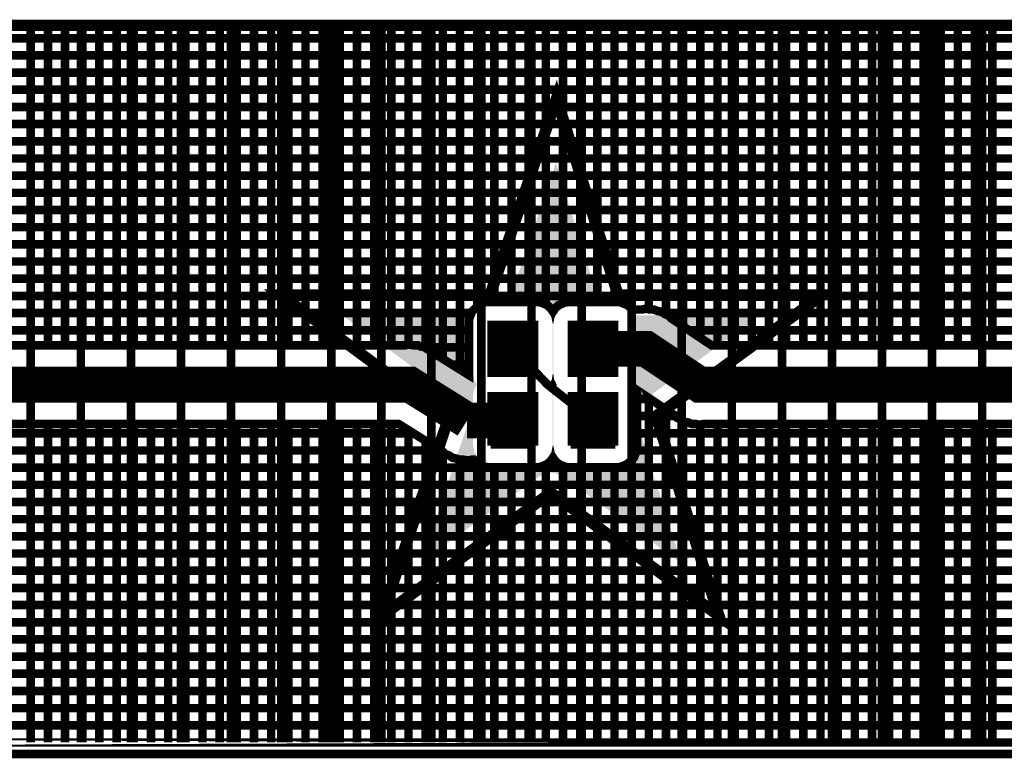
# Model space of a CAD drawing. Extents: x 0.4 to 16.2, y 0.4 to 3.5.
# Tile 26 of 29: x 13.8 to 15.2, y 1.4 to 2.5. Entities that reach past the tile are written whole.
import ezdxf

# ---------------------------------------------------------------- set-up
doc = ezdxf.new("R2010")
doc.units = 0
doc.layers.get('0').update_dxf_attribs({"linetype": 'CONTINUOUS'})
for name, color, linetype in [('2IN618_CMP', 7, 'CONTINUOUS'), ('2IN618_SOL', 4, 'CONTINUOUS'), ('2IN618_STC', 3, 'CONTINUOUS'), ('LAYER_6', 5, 'CONTINUOUS')]:
    doc.layers.add(name, color=color, linetype=linetype)

# ---------------------------------------------------------------- blocks, each defined once
blk = doc.blocks.new('RECTANGLE_1')
blk.add_solid([(0.0315, 0.0355), (0.0315, -0.0355), (-0.0315, 0.0355), (-0.0315, -0.0355)])

msp = doc.modelspace()

# ---------------------------------------------------------------- linework, layer by layer
at = {"layer": '2IN618_CMP'}
for points, const_width in [([(16.1343, 2.4661), (12.9943, 2.4661)], 0.012), ([(13.8343, 2.0211), (13.8343, 2.4661)], 0.012), ([(13.8583, 2.4661), (13.8583, 2.0211)], 0.012), ([(13.8823, 2.0211), (13.8823, 2.4661)], 0.012), ([(13.9063, 2.4661), (13.9063, 2.0211)], 0.012), ([(13.9303, 2.0211), (13.9303, 2.4661)], 0.012), ([(13.9543, 2.4661), (13.9543, 2.0211)], 0.012), ([(13.9783, 2.0211), (13.9783, 2.4661)], 0.012), ([(14.0023, 2.4661), (14.0023, 2.0211)], 0.012), ([(14.0263, 2.0211), (14.0263, 2.4661)], 0.012), ([(14.0503, 2.4661), (14.0503, 2.0211)], 0.012), ([(14.0743, 2.0211), (14.0743, 2.4661)], 0.012), ([(14.0983, 2.4661), (14.0983, 2.0211)], 0.012), ([(14.1223, 2.0211), (14.1223, 2.4661)], 0.012), ([(14.1463, 2.4661), (14.1463, 2.0211)], 0.012), ([(14.1703, 2.0211), (14.1703, 2.4661)], 0.012), ([(14.1943, 2.4661), (14.1943, 2.0211)], 0.012), ([(14.2183, 2.0211), (14.2183, 2.4661)], 0.012), ([(14.2423, 2.4661), (14.2423, 2.0211)], 0.012), ([(14.2663, 2.0211), (14.2663, 2.4661)], 0.012), ([(14.2903, 2.4661), (14.2903, 2.0211)], 0.012), ([(14.3143, 2.0211), (14.3143, 2.4661)], 0.012), ([(14.3383, 2.4661), (14.3383, 2.0211)], 0.012), ([(14.3623, 2.0221), (14.3623, 2.4661)], 0.012), ([(14.3863, 2.0172), (14.3863, 2.4661)], 0.012), ([(14.4103, 2.4661), (14.4103, 2.0022)], 0.012), ([(14.4343, 1.9872), (14.4343, 2.4661)], 0.012), ([(14.4583, 2.4661), (14.4583, 2.0755)], 0.012), ([(14.4823, 2.0816), (14.4823, 2.4661)], 0.012), ([(14.5063, 2.4661), (14.5063, 2.0816)], 0.012), ([(14.5303, 2.0816), (14.5303, 2.4661)], 0.012), ([(14.5543, 2.4661), (14.5543, 2.0781)], 0.012), ([(14.5783, 2.0797), (14.5783, 2.4661)], 0.012), ([(14.6023, 2.4661), (14.6023, 2.0816)], 0.012), ([(14.6263, 2.0816), (14.6263, 2.4661)], 0.012), ([(14.6503, 2.4661), (14.6503, 2.0816)], 0.012), ([(14.6743, 2.0715), (14.6743, 2.4661)], 0.012), ([(14.6983, 2.4661), (14.6983, 2.0714)], 0.012), ([(14.7223, 2.0641), (14.7223, 2.4661)], 0.012), ([(14.7463, 2.4661), (14.7463, 2.0476)], 0.012), ([(14.7703, 2.0316), (14.7703, 2.4661)], 0.012), ([(14.7943, 2.4661), (14.7943, 2.0211)], 0.012), ([(14.8183, 2.0211), (14.8183, 2.4661)], 0.012), ([(14.8423, 2.4661), (14.8423, 2.0211)], 0.012), ([(14.8663, 2.0211), (14.8663, 2.4661)], 0.012), ([(14.8903, 2.4661), (14.8903, 2.0211)], 0.012), ([(14.9143, 2.0211), (14.9143, 2.4661)], 0.012), ([(14.9383, 2.4661), (14.9383, 2.0211)], 0.012), ([(14.9623, 2.0211), (14.9623, 2.4661)], 0.012), ([(14.9863, 2.4661), (14.9863, 2.0211)], 0.012), ([(15.0103, 2.0211), (15.0103, 2.4661)], 0.012), ([(15.0343, 2.4661), (15.0343, 2.0211)], 0.012), ([(15.0583, 2.0211), (15.0583, 2.4661)], 0.012), ([(15.0823, 2.4661), (15.0823, 2.0211)], 0.012), ([(15.1063, 2.0211), (15.1063, 2.4661)], 0.012), ([(15.1303, 2.4661), (15.1303, 2.0211)], 0.012), ([(15.1543, 2.0211), (15.1543, 2.4661)], 0.012), ([(15.1783, 2.4661), (15.1783, 2.0211)], 0.012), ([(12.9943, 2.4501), (16.1343, 2.4501)], 0.012), ([(16.1343, 2.4261), (12.9943, 2.4261)], 0.012), ([(12.9943, 2.4021), (16.1343, 2.4021)], 0.012), ([(16.1343, 2.3781), (12.9943, 2.3781)], 0.012), ([(12.9943, 2.3541), (16.1343, 2.3541)], 0.012), ([(16.1343, 2.3301), (12.9943, 2.3301)], 0.012), ([(12.9943, 2.3061), (16.1343, 2.3061)], 0.012), ([(16.1343, 2.2821), (12.9943, 2.2821)], 0.012), ([(12.9943, 2.2581), (16.1343, 2.2581)], 0.012), ([(16.1343, 2.2341), (12.9943, 2.2341)], 0.012), ([(12.9943, 2.2101), (16.1343, 2.2101)], 0.012), ([(16.1343, 2.1861), (12.9943, 2.1861)], 0.012), ([(12.9943, 2.1621), (16.1343, 2.1621)], 0.012), ([(16.1343, 2.1381), (12.9943, 2.1381)], 0.012), ([(12.9943, 2.1141), (16.1343, 2.1141)], 0.012), ([(12.9943, 2.0901), (16.1343, 2.0901)], 0.012), ([(14.3841, 2.0186), (14.3895, 2.0152), (14.3954, 2.0127), (14.3987, 2.0094), (14.4468, 1.9794), (14.4468, 2.0576), (14.4514, 2.0686), (14.4598, 2.077), (14.4708, 2.0816), (14.5457, 2.0816), (14.5568, 2.077), (14.5643, 2.0696), (14.5718, 2.077), (14.5828, 2.0816), (14.6577, 2.0816), (14.6687, 2.077), (14.6747, 2.0711), (14.6888, 2.0711), (14.6942, 2.0722), (14.6997, 2.0711), (14.7052, 2.0711), (14.7103, 2.069), (14.7157, 2.068), (14.7203, 2.0649), (14.7254, 2.0627), (14.7293, 2.0589), (14.7859, 2.0211), (16.0544, 2.0211)], 0.012), ([(14.4503, 2.0661), (12.9943, 2.0661)], 0.012), ([(16.1343, 2.0661), (14.7184, 2.0661)], 0.012), ([(12.9943, 2.0421), (14.4468, 2.0421)], 0.012), ([(16.0943, 1.9661), (14.7693, 1.9661), (14.6943, 2.0161), (14.6203, 2.0161)], 0.05), ([(14.7544, 2.0421), (16.1343, 2.0421)], 0.012), ([(13.0194, 2.0261), (13.0691, 2.0261), (13.0741, 2.0211), (14.358, 2.0211), (14.3626, 2.0222), (14.3688, 2.0211), (14.3752, 2.0211), (14.3795, 2.0193), (14.3841, 2.0186)], 0.012), ([(14.4468, 2.0181), (14.3848, 2.0181)], 0.012), ([(14.6203, 1.9161), (14.5568, 1.9661), (14.5083, 2.0161)], 0.012), ([(14.4232, 1.9941), (14.4468, 1.9941)], 0.012), ([(14.4443, 1.9161), (14.3643, 1.9661), (13.0443, 1.9661)], 0.05), ([(13.0741, 1.9111), (14.3485, 1.9111), (14.4098, 1.8728), (14.4131, 1.8695), (14.419, 1.8671), (14.4244, 1.8637), (14.429, 1.8629), (14.4333, 1.8611), (14.4397, 1.8611), (14.446, 1.8601), (14.4505, 1.8611), (14.4539, 1.8611), (14.4598, 1.8552), (14.4708, 1.8506), (14.5457, 1.8506), (14.5568, 1.8552), (14.5643, 1.8627), (14.5718, 1.8552), (14.5828, 1.8506), (14.6577, 1.8506), (14.6687, 1.8552), (14.6772, 1.8636), (14.6817, 1.8747), (14.6817, 1.9576), (14.6813, 1.9587), (14.7342, 1.9234), (14.7381, 1.9195), (14.7432, 1.9174), (14.7479, 1.9143), (14.7532, 1.9132), (14.7583, 1.9111), (14.7639, 1.9111), (14.7693, 1.91), (14.7747, 1.9111), (16.0544, 1.9111)], 0.012), ([(14.4443, 1.9161), (14.5083, 1.9161)], 0.05), ([(14.7001, 1.9461), (14.6817, 1.9461)], 0.012), ([(14.6983, 1.4661), (14.6983, 1.9474)], 0.012), ([(14.7355, 1.9221), (14.6817, 1.9221)], 0.012), ([(14.7223, 1.4661), (14.7223, 1.9314)], 0.012), ([(13.8343, 1.4661), (13.8343, 1.9111)], 0.012), ([(13.8583, 1.9111), (13.8583, 1.4661)], 0.012), ([(13.8823, 1.4661), (13.8823, 1.9111)], 0.012), ([(13.9063, 1.9111), (13.9063, 1.4661)], 0.012), ([(13.9303, 1.4661), (13.9303, 1.9111)], 0.012), ([(13.9543, 1.9111), (13.9543, 1.4661)], 0.012), ([(13.9783, 1.4661), (13.9783, 1.9111)], 0.012), ([(14.0023, 1.9111), (14.0023, 1.4661)], 0.012), ([(14.0263, 1.4661), (14.0263, 1.9111)], 0.012), ([(14.0503, 1.9111), (14.0503, 1.4661)], 0.012), ([(14.0743, 1.4661), (14.0743, 1.9111)], 0.012), ([(14.0983, 1.9111), (14.0983, 1.4661)], 0.012), ([(14.1223, 1.4661), (14.1223, 1.9111)], 0.012), ([(14.1463, 1.9111), (14.1463, 1.4661)], 0.012), ([(14.1703, 1.4661), (14.1703, 1.9111)], 0.012), ([(14.1943, 1.9111), (14.1943, 1.4661)], 0.012), ([(14.2183, 1.4661), (14.2183, 1.9111)], 0.012), ([(14.2423, 1.9111), (14.2423, 1.4661)], 0.012), ([(14.2663, 1.4661), (14.2663, 1.9111)], 0.012), ([(14.2903, 1.9111), (14.2903, 1.4661)], 0.012), ([(14.3143, 1.4661), (14.3143, 1.9111)], 0.012), ([(14.3383, 1.9111), (14.3383, 1.4661)], 0.012), ([(14.7463, 1.9154), (14.7463, 1.4661)], 0.012), ([(14.7703, 1.4661), (14.7703, 1.9102)], 0.012), ([(14.7943, 1.9111), (14.7943, 1.4661)], 0.012), ([(14.8183, 1.4661), (14.8183, 1.9111)], 0.012), ([(14.8423, 1.9111), (14.8423, 1.4661)], 0.012), ([(14.8663, 1.4661), (14.8663, 1.9111)], 0.012), ([(14.8903, 1.9111), (14.8903, 1.4661)], 0.012), ([(14.9143, 1.4661), (14.9143, 1.9111)], 0.012), ([(14.9383, 1.9111), (14.9383, 1.4661)], 0.012), ([(14.9623, 1.4661), (14.9623, 1.9111)], 0.012), ([(14.9863, 1.9111), (14.9863, 1.4661)], 0.012), ([(15.0103, 1.4661), (15.0103, 1.9111)], 0.012), ([(15.0343, 1.9111), (15.0343, 1.4661)], 0.012), ([(15.0583, 1.4661), (15.0583, 1.9111)], 0.012), ([(15.0823, 1.9111), (15.0823, 1.4661)], 0.012), ([(15.1063, 1.4661), (15.1063, 1.9111)], 0.012), ([(15.1303, 1.9111), (15.1303, 1.4661)], 0.012), ([(15.1543, 1.4661), (15.1543, 1.9111)], 0.012), ([(15.1783, 1.9111), (15.1783, 1.4661)], 0.012), ([(12.9943, 1.8981), (14.3693, 1.8981)], 0.012), ([(14.3623, 1.9025), (14.3623, 1.4661)], 0.012), ([(14.6817, 1.8981), (16.1343, 1.8981)], 0.012), ([(14.3863, 1.4661), (14.3863, 1.8875)], 0.012), ([(14.4077, 1.8741), (12.9943, 1.8741)], 0.012), ([(14.4103, 1.4661), (14.4103, 1.8723)], 0.012), ([(16.1343, 1.8741), (14.6815, 1.8741)], 0.012), ([(14.4343, 1.8611), (14.4343, 1.4661)], 0.012), ([(14.4583, 1.4661), (14.4583, 1.8567)], 0.012), ([(14.5543, 1.4661), (14.5543, 1.8542)], 0.012), ([(14.5783, 1.8525), (14.5783, 1.4661)], 0.012), ([(14.6743, 1.8607), (14.6743, 1.4661)], 0.012), ([(16.1343, 1.8501), (12.9943, 1.8501)], 0.012), ([(14.4823, 1.8506), (14.4823, 1.4661)], 0.012), ([(14.5063, 1.4661), (14.5063, 1.8506)], 0.012), ([(14.5303, 1.8506), (14.5303, 1.4661)], 0.012), ([(14.6023, 1.4661), (14.6023, 1.8506)], 0.012), ([(14.6263, 1.8506), (14.6263, 1.4661)], 0.012), ([(14.6503, 1.4661), (14.6503, 1.8506)], 0.012), ([(12.9943, 1.8261), (16.1343, 1.8261)], 0.012), ([(16.1343, 1.8021), (12.9943, 1.8021)], 0.012), ([(12.9943, 1.7781), (16.1343, 1.7781)], 0.012), ([(16.1343, 1.7541), (12.9943, 1.7541)], 0.012), ([(12.9943, 1.7301), (16.1343, 1.7301)], 0.012), ([(16.1343, 1.7061), (12.9943, 1.7061)], 0.012), ([(12.9943, 1.6821), (16.1343, 1.6821)], 0.012), ([(16.1343, 1.6581), (12.9943, 1.6581)], 0.012), ([(12.9943, 1.6341), (16.1343, 1.6341)], 0.012), ([(16.1343, 1.6101), (12.9943, 1.6101)], 0.012), ([(12.9943, 1.5861), (16.1343, 1.5861)], 0.012), ([(16.1343, 1.5621), (12.9943, 1.5621)], 0.012), ([(12.9943, 1.5381), (16.1343, 1.5381)], 0.012), ([(16.1343, 1.5141), (12.9943, 1.5141)], 0.012), ([(12.9943, 1.4901), (16.1343, 1.4901)], 0.012), ([(12.9943, 1.4661), (16.1343, 1.4661), (12.9943, 1.4661)], 0.012)]:
    msp.add_lwpolyline(points, dxfattribs=dict(at, const_width=const_width))
at = {"layer": '2IN618_SOL', "const_width": 0.012}
for points in [[(13.8343, 1.4661), (13.8343, 2.4661)], [(13.9043, 2.4661), (13.9043, 1.4661)], [(13.9743, 1.4661), (13.9743, 2.4661)], [(14.0443, 2.4661), (14.0443, 1.4661)], [(14.1143, 1.4661), (14.1143, 2.4661)], [(14.1843, 2.4661), (14.1843, 1.4661)], [(14.2543, 1.4661), (14.2543, 2.4661)], [(14.3243, 2.4661), (14.3243, 1.4661)], [(14.3943, 1.4661), (14.3943, 2.4661)], [(14.4643, 2.4661), (14.4643, 1.4661)], [(14.5343, 1.4661), (14.5343, 2.4661)], [(14.6043, 2.4661), (14.6043, 1.4661)], [(14.6743, 1.4661), (14.6743, 2.4661)], [(14.7443, 2.4661), (14.7443, 1.4661)], [(14.8143, 1.4661), (14.8143, 2.4661)], [(14.8843, 2.4661), (14.8843, 1.4661)], [(14.9543, 1.4661), (14.9543, 2.4661)], [(15.0243, 2.4661), (15.0243, 1.4661)], [(15.0943, 1.4661), (15.0943, 2.4661)], [(15.1643, 2.4661), (15.1643, 1.4661)]]:
    msp.add_lwpolyline(points, dxfattribs=at)
at = {"layer": '2IN618_STC'}
for points, const_width in [([(14.3253, 1.6431), (14.4183, 1.9191), (14.1843, 2.0911), (14.4763, 2.0911), (14.5693, 2.3661), (14.6553, 2.0911), (14.9403, 2.0911), (14.7083, 1.9221), (14.7963, 1.6431), (14.5613, 1.8151), (14.3253, 1.6431)], 0.016), ([(14.5396, 1.9808), (14.477, 1.9808), (14.477, 2.0514), (14.5396, 2.0514), (14.5396, 1.9808)], 0.0085), ([(14.477, 2.048), (14.5396, 2.048)], 0.0085), ([(14.6516, 1.9808), (14.589, 1.9808), (14.589, 2.0514), (14.6516, 2.0514), (14.6516, 1.9808)], 0.0085), ([(14.589, 2.048), (14.6516, 2.048)], 0.0085), ([(14.5396, 2.0396), (14.477, 2.0396)], 0.0085), ([(14.6516, 2.0396), (14.589, 2.0396)], 0.0085), ([(14.477, 2.0312), (14.5396, 2.0312)], 0.0085), ([(14.5396, 2.0228), (14.477, 2.0228)], 0.0085), ([(14.589, 2.0312), (14.6516, 2.0312)], 0.0085), ([(14.6516, 2.0228), (14.589, 2.0228)], 0.0085), ([(14.477, 2.0144), (14.5396, 2.0144)], 0.0085), ([(14.5396, 2.006), (14.477, 2.006)], 0.0085), ([(14.589, 2.0144), (14.6516, 2.0144)], 0.0085), ([(14.6516, 2.006), (14.589, 2.006)], 0.0085), ([(14.477, 1.9976), (14.5396, 1.9976)], 0.0085), ([(14.589, 1.9976), (14.6516, 1.9976)], 0.0085), ([(14.5396, 1.9892), (14.477, 1.9892)], 0.0085), ([(14.6516, 1.9892), (14.589, 1.9892)], 0.0085), ([(14.477, 1.8808), (14.477, 1.9514), (14.5396, 1.9514), (14.5396, 1.8808)], 0.0085), ([(14.589, 1.8808), (14.589, 1.9514), (14.6516, 1.9514), (14.6516, 1.8808)], 0.0085), ([(14.477, 1.948), (14.5396, 1.948)], 0.0085), ([(14.5396, 1.9396), (14.477, 1.9396)], 0.0085), ([(14.589, 1.948), (14.6516, 1.948)], 0.0085), ([(14.6516, 1.9396), (14.589, 1.9396)], 0.0085), ([(14.477, 1.9312), (14.5396, 1.9312)], 0.0085), ([(14.5396, 1.9228), (14.477, 1.9228)], 0.0085), ([(14.589, 1.9312), (14.6516, 1.9312)], 0.0085), ([(14.6516, 1.9228), (14.589, 1.9228)], 0.0085), ([(14.477, 1.9144), (14.5396, 1.9144)], 0.0085), ([(14.589, 1.9144), (14.6516, 1.9144)], 0.0085), ([(14.5396, 1.906), (14.477, 1.906)], 0.0085), ([(14.477, 1.8976), (14.5396, 1.8976)], 0.0085), ([(14.6516, 1.906), (14.589, 1.906)], 0.0085), ([(14.589, 1.8976), (14.6516, 1.8976)], 0.0085), ([(14.5396, 1.8892), (14.477, 1.8892)], 0.0085), ([(14.6516, 1.8892), (14.589, 1.8892)], 0.0085), ([(14.477, 1.8808), (14.5396, 1.8808)], 0.0085), ([(14.589, 1.8808), (14.6516, 1.8808)], 0.0085)]:
    msp.add_lwpolyline(points, dxfattribs=dict(at, const_width=const_width))
for points in [[(14.503, 2.0827), (14.5683, 2.2756), (14.6286, 2.0827), (14.5683, 2.2756)], [(14.4997, 2.0756), (14.5028, 2.0821), (14.6319, 2.0756), (14.6289, 2.0821)], [(14.5028, 2.0821), (14.503, 2.0827), (14.6289, 2.0821), (14.6286, 2.0827)], [(14.5489, 2.0738), (14.5396, 2.0756), (14.5797, 2.0738), (14.589, 2.0756)], [(14.5567, 2.0685), (14.5489, 2.0738), (14.5719, 2.0685), (14.5797, 2.0738)], [(14.562, 2.0607), (14.5567, 2.0685), (14.5666, 2.0607), (14.5719, 2.0685)], [(14.2774, 2.0574), (14.2697, 2.0631), (14.4535, 2.0574), (14.4558, 2.0631)], [(14.2856, 2.0514), (14.2774, 2.0574), (14.4527, 2.0514), (14.4535, 2.0574)], [(14.3816, 1.9808), (14.2856, 2.0514), (14.4527, 1.9808), (14.4527, 2.0514)], [(14.5639, 2.0514), (14.562, 2.0607), (14.5648, 2.0514), (14.5666, 2.0607)], [(14.5639, 1.9808), (14.5639, 2.0514), (14.5648, 1.9808), (14.5648, 2.0514)], [(14.6751, 2.0574), (14.6728, 2.0631), (14.8465, 2.0574), (14.8543, 2.0631)], [(14.6759, 2.0514), (14.6751, 2.0574), (14.8382, 2.0514), (14.8465, 2.0574)], [(14.6759, 1.9808), (14.6759, 2.0514), (14.7413, 1.9808), (14.8382, 2.0514)], [(14.3922, 1.973), (14.3816, 1.9808), (14.454, 1.973), (14.4527, 1.9808)], [(14.4016, 1.9661), (14.3922, 1.973), (14.4577, 1.9661), (14.454, 1.973)], [(14.5589, 1.9661), (14.5626, 1.973), (14.5697, 1.9661), (14.566, 1.973)], [(14.5626, 1.973), (14.5639, 1.9808), (14.566, 1.973), (14.5648, 1.9808)], [(14.6709, 1.9661), (14.6746, 1.973), (14.7211, 1.9661), (14.7307, 1.973)], [(14.6746, 1.973), (14.6759, 1.9808), (14.7307, 1.973), (14.7413, 1.9808)], [(14.4111, 1.9592), (14.4016, 1.9661), (14.454, 1.9592), (14.4577, 1.9661)], [(14.4216, 1.9514), (14.4111, 1.9592), (14.4527, 1.9514), (14.454, 1.9592)], [(14.5626, 1.9592), (14.5589, 1.9661), (14.566, 1.9592), (14.5697, 1.9661)], [(14.5639, 1.9514), (14.5626, 1.9592), (14.5648, 1.9514), (14.566, 1.9592)], [(14.6746, 1.9592), (14.6709, 1.9661), (14.7116, 1.9592), (14.7211, 1.9661)], [(14.6759, 1.9514), (14.6746, 1.9592), (14.701, 1.9514), (14.7116, 1.9592)], [(14.4349, 1.9417), (14.4216, 1.9514), (14.4527, 1.9417), (14.4527, 1.9514)], [(14.4411, 1.9354), (14.4349, 1.9417), (14.4527, 1.9354), (14.4527, 1.9417)], [(14.5639, 1.8808), (14.5639, 1.9514), (14.5648, 1.8808), (14.5648, 1.9514)], [(14.6759, 1.9447), (14.6759, 1.9514), (14.6918, 1.9447), (14.701, 1.9514)], [(14.6759, 1.9386), (14.6759, 1.9447), (14.6857, 1.9386), (14.6918, 1.9447)], [(14.445, 1.9275), (14.4411, 1.9354), (14.4527, 1.9275), (14.4527, 1.9354)], [(14.4463, 1.9188), (14.445, 1.9275), (14.4527, 1.9188), (14.4527, 1.9275)], [(14.6759, 1.9309), (14.6759, 1.9386), (14.6817, 1.9309), (14.6857, 1.9386)], [(14.6759, 1.9223), (14.6759, 1.9309), (14.6803, 1.9223), (14.6817, 1.9309)], [(14.4448, 1.9102), (14.4463, 1.9188), (14.4527, 1.9102), (14.4527, 1.9188)], [(14.6759, 1.9137), (14.6759, 1.9223), (14.6816, 1.9137), (14.6803, 1.9223)], [(14.6759, 1.8808), (14.6759, 1.9137), (14.692, 1.8808), (14.6816, 1.9137)], [(14.4349, 1.8808), (14.4448, 1.9102), (14.4527, 1.8808), (14.4527, 1.9102)], [(14.4318, 1.8715), (14.4349, 1.8808), (14.4546, 1.8715), (14.4527, 1.8808)], [(14.562, 1.8715), (14.5639, 1.8808), (14.5666, 1.8715), (14.5648, 1.8808)], [(14.674, 1.8715), (14.6759, 1.8808), (14.6949, 1.8715), (14.692, 1.8808)], [(14.4268, 1.8565), (14.4274, 1.8584), (14.477, 1.8565), (14.4677, 1.8584)], [(14.4274, 1.8584), (14.4292, 1.8637), (14.4677, 1.8584), (14.4599, 1.8637)], [(14.4292, 1.8637), (14.4318, 1.8715), (14.4599, 1.8637), (14.4546, 1.8715)], [(14.5396, 1.8565), (14.5489, 1.8584), (14.589, 1.8565), (14.5797, 1.8584)], [(14.5489, 1.8584), (14.5567, 1.8637), (14.5797, 1.8584), (14.5719, 1.8637)], [(14.5567, 1.8637), (14.562, 1.8715), (14.5719, 1.8637), (14.5666, 1.8715)], [(14.6516, 1.8565), (14.6609, 1.8584), (14.6996, 1.8565), (14.699, 1.8584)], [(14.6609, 1.8584), (14.6687, 1.8637), (14.699, 1.8584), (14.6974, 1.8637)], [(14.6687, 1.8637), (14.674, 1.8715), (14.6974, 1.8637), (14.6949, 1.8715)], [(14.4222, 1.8431), (14.4268, 1.8565), (14.7039, 1.8431), (14.6996, 1.8565)], [(14.3799, 1.7176), (14.4204, 1.8377), (14.3799, 1.7176), (14.5448, 1.8377)], [(14.4204, 1.8377), (14.4218, 1.8417), (14.5448, 1.8377), (14.5526, 1.8417)], [(14.4218, 1.8417), (14.4222, 1.8431), (14.5526, 1.8417), (14.5613, 1.8431)], [(14.57, 1.8417), (14.5613, 1.8431), (14.7043, 1.8417), (14.7039, 1.8431)], [(14.5778, 1.8377), (14.57, 1.8417), (14.7056, 1.8377), (14.7043, 1.8417)], [(14.7439, 1.7162), (14.5778, 1.8377), (14.7439, 1.7162), (14.7056, 1.8377)]]:
    msp.add_solid(points, dxfattribs=at)
at = {"layer": 'LAYER_6', "const_width": 0.012}
msp.add_lwpolyline([(0.42, 1.45), (16.15, 1.45), (16.15, 2.47), (0.42, 2.47), (0.42, 1.45)], dxfattribs=at)

# ---------------------------------------------------------------- block references
at = {"layer": '2IN618_CMP'}
for p in [(14.5083, 2.0161), (14.6203, 2.0161), (14.5083, 1.9161), (14.6203, 1.9161)]:
    msp.add_blockref('RECTANGLE_1', p, dxfattribs=at)

doc.saveas('drawing.dxf')
